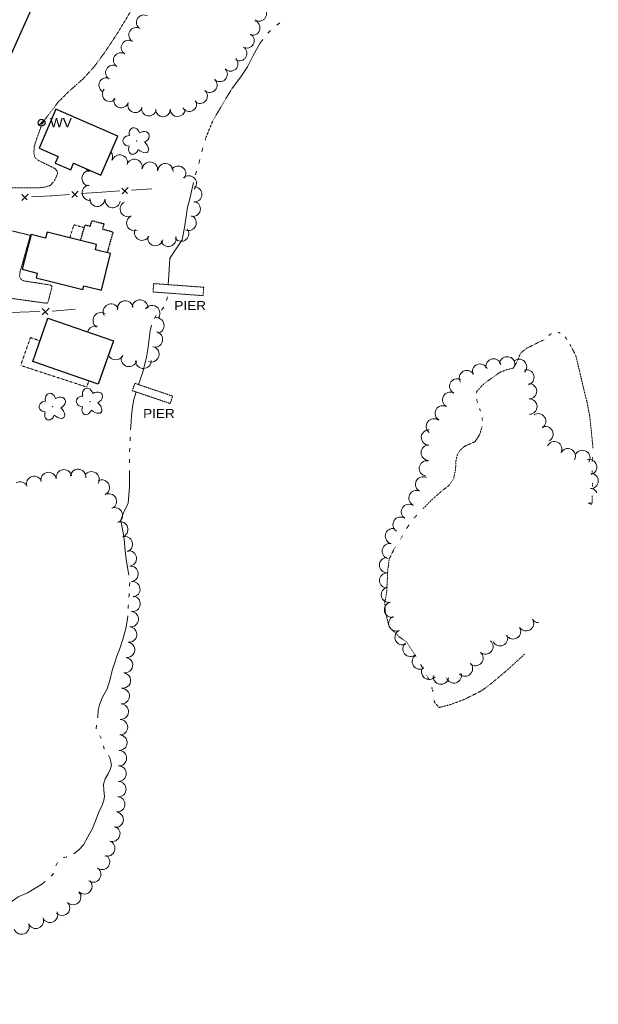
# Model space of a CAD drawing. Extents: x 386588 to 390135, y 96998 to 113606.
# Tile 52 of 92: x 388426 to 388731, y 102176 to 102694. Entities that reach past the tile are written whole.
import ezdxf
from ezdxf.enums import TextEntityAlignment as Align

# ---------------------------------------------------------------- set-up
doc = ezdxf.new("R2010")
doc.units = 0
doc.header["$MEASUREMENT"] = 0
for name, pattern in [('Wisdot3', [0.1875, 0.125, -0.0625]), ('Wisdot5', [0.1, 0.05, -0.05]), ('Wisdot6', [0.375, 0.125, -0.0625, 0.03125, -0.0625, 0.03125, -0.0625])]:
    doc.linetypes.add(name, pattern=pattern)
for name, color, linetype, lineweight in [('E_BLD', 241, 'Continuous', 25), ('E_DWY', 2, 'Wisdot3', 15), ('E_LAND_Vegetation', 3, 'Continuous', 15), ('E_MISCPROP_HvyDash', 241, 'Wisdot3', 25), ('E_MISCPROP_Railing', 30, 'Continuous', 15), ('E_PATH_Sidewalk', 2, 'Wisdot5', 15), ('E_RDWY', 21, 'Continuous', 25), ('E_STRUCT_Pier', 7, 'Wisdot3', 25), ('E_UTL_W', 5, 'Continuous', 25), ('E_WTR', 4, 'Wisdot6', 15), ('E_WTR_Dock_Pier', 4, 'Wisdot3', 15), ('E_WTR_Elevations', 4, 'Continuous', 15)]:
    doc.layers.add(name, color=color, linetype=linetype, lineweight=lineweight)
doc.styles.add('Style-dot_font5', font='dot_font5.shx')

# ---------------------------------------------------------------- blocks, each defined once
blk = doc.blocks.new('PIER')
at = {"layer": 'E_STRUCT_Pier', "style": 'Style-dot_font5', "width": 1.111111}
blk.add_text('PIER', height=10.8, dxfattribs=at).set_placement((-16.8, -5.4))
blk = doc.blocks.new('DTRE')
at = {"layer": 'E_LAND_Vegetation'}
blk.add_circle((-0.18, 0), 0.183, dxfattribs=at)
for centre, major_axis, ratio in [((-1.87, 5.32), (1.36, -4.98), 0.782863), ((4.06, 2.74), (-5.27, -2.93), 0.691916), ((-5.87, 0.15), (4.93, -0.12), 0.832022), ((-2.49, -5.24), (1.8, 4.86), 0.716896), ((3.54, -3.71), (-5.01, 4.58), 0.560249)]:
    blk.add_ellipse(centre, major_axis=major_axis, ratio=ratio, start_param=1.570796, end_param=4.712389, dxfattribs=at)
blk = doc.blocks.new('WV')
at = {"layer": 'E_UTL_W'}
blk.add_line((-2.8, -2.8), (2.8, 2.8), dxfattribs=at)
blk.add_circle((0, 0), 4, dxfattribs=at)
at = {"layer": 'E_UTL_W', "style": 'Style-dot_font5', "width": 1.111111}
blk.add_text('WV', height=10.8, dxfattribs=at).set_placement((10, 0), align=Align.MIDDLE_LEFT)

msp = doc.modelspace()

# ---------------------------------------------------------------- linework, layer by layer
at = {"layer": 'E_BLD', "ltscale": 5}
for p, q in [((388445.04, 102646.66), (388436.17, 102626.22)), ((388477.6, 102632.51), (388445.04, 102646.66)), ((388445.04, 102646.66), (388445.04, 102646.66)), ((388468.69, 102612), (388477.6, 102632.51)), ((388477.6, 102632.51), (388477.6, 102632.51)), ((388436.17, 102626.22), (388446.28, 102621.83)), ((388446.28, 102621.83), (388444.75, 102618.29)), ((388446.28, 102621.83), (388446.28, 102621.83)), ((388444.75, 102618.29), (388444.75, 102618.29)), ((388444.75, 102618.29), (388452.85, 102614.77)), ((388452.85, 102614.77), (388454.35, 102618.23)), ((388454.35, 102618.23), (388454.35, 102618.23)), ((388454.35, 102618.23), (388468.69, 102612)), ((388468.69, 102612), (388468.69, 102612)), ((388431.95, 102580.78), (388427.35, 102562.45)), ((388439.58, 102578.87), (388431.95, 102580.78)), ((388431.95, 102580.78), (388431.95, 102580.78)), ((388440.39, 102582.07), (388439.58, 102578.87)), ((388439.58, 102578.87), (388439.58, 102578.87)), ((388466.51, 102575.51), (388440.39, 102582.07)), ((388440.39, 102582.07), (388440.39, 102582.07)), ((388465.83, 102572.76), (388466.51, 102575.51)), ((388473.83, 102570.75), (388465.83, 102572.76)), ((388465.83, 102572.76), (388465.83, 102572.76)), ((388468.97, 102551.4), (388473.83, 102570.75)), ((388473.83, 102570.75), (388473.83, 102570.75)), ((388427.35, 102562.45), (388435.26, 102560.47)), ((388435.26, 102560.47), (388434.64, 102558.01)), ((388434.64, 102558.01), (388459.25, 102551.83)), ((388435.26, 102560.47), (388435.26, 102560.47)), ((388459.25, 102551.83), (388459.73, 102553.73)), ((388459.73, 102553.73), (388459.73, 102553.73)), ((388459.73, 102553.73), (388468.97, 102551.4)), ((388432.91, 102513.9), (388440.87, 102536.78)), ((388440.87, 102536.78), (388475.29, 102524.8)), ((388440.87, 102536.78), (388440.87, 102536.78)), ((388475.29, 102524.8), (388467.32, 102501.92)), ((388475.29, 102524.8), (388475.29, 102524.8)), ((388467.32, 102501.92), (388432.91, 102513.9))]:
    msp.add_line(p, q, dxfattribs=at)
at = {"layer": 'E_DWY', "flags": 128}
for points in [[(388393.03, 102606.07), (388398.97, 102606.16), (388407.16, 102605.64), (388421.48, 102605.24), (388436.77, 102605.41), (388439.77, 102605.79), (388442.02, 102606.54), (388444.08, 102608.79), (388445.34, 102611.27), (388446.03, 102613.42), (388444.96, 102615.14), (388443.22, 102616.16), (388438.05, 102618.65), (388435.12, 102620.15), (388433.94, 102621.43), (388433.45, 102623.99), (388433.7, 102627.26), (388434.98, 102631.25), (388437.71, 102638.83), (388440.43, 102642.86), (388446.53, 102650.77), (388451.89, 102656.09), (388459.18, 102662.5), (388464.91, 102668.72), (388470.33, 102676), (388477.38, 102686.58), (388483.58, 102696.87), (388487.65, 102703.03), (388491.9, 102707.7), (388495.47, 102711.08), (388499.94, 102714.81), (388503.12, 102717.44), (388505.9, 102719.82), (388506.36, 102720.44), (388510.75, 102724.24), (388514.76, 102728.45), (388515.24, 102729.16)], [(388367.09, 102547.87), (388372.09, 102548.86), (388381.51, 102549.31), (388395.89, 102549.12), (388410.95, 102548.49), (388424.58, 102546.73), (388439.76, 102544.59), (388440.82, 102544.82), (388442.99, 102553.14), (388442.48, 102554.11), (388428.75, 102556.22), (388427.05, 102556.81), (388425.9, 102558.6), (388426.21, 102561.15), (388431.57, 102580.33), (388420.02, 102583.11), (388417.36, 102574.68), (388415.18, 102570.25), (388412.88, 102567.33), (388410.38, 102565.19), (388408.46, 102563.81), (388406.17, 102563.63), (388393.94, 102564.92), (388381.3, 102566.03), (388378.14, 102566.73), (388376.08, 102568.08)]]:
    msp.add_lwpolyline(points, dxfattribs=at)
at = {"layer": 'E_LAND_Vegetation'}
for centre, radius, start, end in [((388552.04, 102696.92), 3.88, 236.4607, 56.4607), ((388491.32, 102692.45), 3.88, 59.0635, 239.0635), ((388548.61, 102689.5), 3.88, 252.1355, 72.1355), ((388487.33, 102685.8), 3.88, 59.0635, 239.0635), ((388483.32, 102679.12), 3.88, 57.8483, 237.8483), ((388545.6, 102682.78), 3.88, 239.8864, 59.8864), ((388541.71, 102676.07), 3.88, 239.8864, 59.8864), ((388479.19, 102672.55), 3.88, 57.8483, 237.8483), ((388536.98, 102670.61), 3.88, 224.8403, 44.8403), ((388475.07, 102665.98), 3.88, 58.0067, 238.0067), ((388531.47, 102665.14), 3.88, 224.8403, 44.8403), ((388471.58, 102659.35), 3.88, 65.707, 245.707), ((388526.05, 102659.43), 3.88, 228.5972, 48.5972), ((388473.38, 102654.67), 3.88, 139.4374, 319.4374), ((388520.92, 102653.62), 3.88, 228.5972, 48.5972), ((388479.4, 102651.33), 3.88, 162.4319, 342.4319), ((388515.24, 102649.39), 3.88, 209.9677, 29.9677), ((388486.8, 102648.8), 3.88, 160.2569, 340.2569), ((388493.99, 102647.02), 3.88, 170.4027, 350.4027), ((388501.39, 102646.63), 3.88, 180.5141, 0.5141), ((388509.15, 102646.7), 3.88, 180.5141, 0.5141), ((388470.87, 102621.65), 4.02, 332.7147, 39.1475), ((388478.68, 102618.67), 4.02, 343.467, 163.467), ((388486.39, 102616.38), 4.02, 343.467, 163.467), ((388464.21, 102617.49), 4.02, 210.5298, 244.5142), ((388494.56, 102614.94), 4.02, 351.6662, 171.6662), ((388502.7, 102614.18), 4.02, 355.854, 175.854), ((388509.43, 102612.79), 4.02, 324.9662, 144.9662), ((388462.8, 102610.33), 4.02, 87.0552, 267.0552), ((388515.03, 102607.64), 4.02, 312.806, 132.806), ((388462.84, 102602.72), 4.02, 99.2114, 279.2114), ((388517.9, 102601.87), 4.02, 267.7328, 87.7328), ((388466.84, 102599.51), 4.02, 176.1676, 356.1676), ((388474.96, 102598.84), 4.02, 172.9232, 352.9232), ((388482.9, 102594.15), 4.02, 115.568, 295.568), ((388517.1, 102594.25), 4.02, 256.9913, 76.9913), ((388486.3, 102586.78), 4.02, 113.3671, 293.3671), ((388514.94, 102586.88), 4.02, 246.6797, 66.6797), ((388510.98, 102581.19), 4.02, 219.4321, 39.4321), ((388490.45, 102581.69), 4.02, 153.7877, 333.7877), ((388497.44, 102578.86), 4.02, 167.5868, 347.5868), ((388504.29, 102578.51), 4.02, 196.8871, 16.8871), ((388474.08, 102540.09), 4.15, 27.0612, 207.0612), ((388481.57, 102541.78), 4.15, 10.2631, 190.2631), ((388489.31, 102542.21), 4.15, 356.0483, 176.0483), ((388495.65, 102539.23), 4.15, 325.2331, 145.2331), ((388468.74, 102535.5), 4.15, 56.4885, 236.4885), ((388497.85, 102532.83), 4.15, 280.783, 100.783), ((388465.84, 102528.48), 4.15, 74.4525, 165.9291), ((388497.09, 102525.58), 4.15, 255.9964, 75.9964), ((388495.23, 102517.73), 4.15, 249.6595, 69.6595), ((388476.56, 102518.94), 4.15, 201.7253, 331.9684), ((388483.56, 102515.34), 4.15, 164.3388, 344.3388), ((388682.65, 102512.44), 4.02, 353.3721, 173.3568), ((388491.13, 102514.38), 4.15, 181.2021, 1.2021), ((388668.32, 102508.61), 4.02, 23.0635, 203.0482), ((388675.4, 102511.33), 4.02, 11.1827, 191.1674), ((388688.87, 102511.12), 4.02, 314.1313, 134.116), ((388661.43, 102505.21), 4.02, 32.0345, 212.0192), ((388692.73, 102505.58), 4.02, 284.9333, 104.9179), ((388656.32, 102500.86), 4.02, 62.5005, 242.4852), ((388694.13, 102498.22), 4.02, 271.3847, 91.3694), ((388652.61, 102493.73), 4.02, 62.5005, 242.4852), ((388648.7, 102486.64), 4.02, 60.879, 240.8636), ((388694.32, 102490.18), 4.02, 271.3847, 91.3694), ((388698.96, 102482.43), 4.02, 303.2303, 123.215), ((388644, 102479.76), 4.02, 52.6719, 232.6566), ((388641.44, 102473.94), 4.02, 88.759, 268.7437), ((388702.76, 102475.7), 4.02, 295.2183, 115.203), ((388641.27, 102465.9), 4.02, 88.759, 268.7437), ((388707.41, 102467.73), 4.02, 332.7347, 152.7194), ((388714.56, 102464.04), 4.02, 332.7347, 152.7194), ((388722.19, 102463.17), 4.02, 326.8065, 146.7911), ((388640.32, 102457.64), 4.02, 80.7953, 260.78), ((388725.76, 102458.32), 4.02, 285.2527, 105.2374), ((388441.19, 102451.5), 4.07, 9.4808, 189.4808), ((388449.27, 102452.95), 4.07, 11.4442, 191.4442), ((388456.73, 102453.12), 4.07, 353.5709, 173.5709), ((388463.8, 102451.89), 4.07, 327.2308, 147.2308), ((388726.56, 102451.07), 4.02, 267.5616, 87.5463), ((388426.28, 102446.53), 4.07, 24.9184, 121.9258), ((388433.59, 102449.45), 4.07, 17.2755, 197.2755), ((388469.22, 102447.54), 4.07, 296.9166, 116.9166), ((388638.38, 102449.26), 4.02, 64.1385, 244.1232), ((388472.91, 102440.27), 4.07, 296.9166, 116.9166), ((388634.87, 102442.03), 4.02, 64.1385, 244.1232), ((388725.95, 102443.34), 4.02, 19.7806, 79.931), ((388630.87, 102434.76), 4.02, 56.8092, 236.7939), ((388725.95, 102443.34), 4.02, 259.9463, 292.0276), ((388724.55, 102435.42), 4.02, 52.2605, 79.931), ((388476.08, 102432.91), 4.07, 293.034, 113.034), ((388478.93, 102425.49), 4.07, 287.242, 107.242), ((388626.47, 102428.03), 4.02, 56.8092, 236.7939), ((388622.44, 102422), 4.02, 78.2955, 258.2801), ((388481.35, 102417.71), 4.07, 287.242, 107.242), ((388620.81, 102414.12), 4.02, 78.2955, 258.2801), ((388483.44, 102410.23), 4.07, 276.4651, 96.4651), ((388619.36, 102406.67), 4.02, 90.2759, 270.2605), ((388484.36, 102402.13), 4.07, 276.4651, 96.4651), ((388619.4, 102398.63), 4.02, 90.2759, 270.2605), ((388485.27, 102394.04), 4.07, 276.4651, 96.4651), ((388620.35, 102391.1), 4.02, 101.7115, 281.6961), ((388485.39, 102386.37), 4.07, 263.5304, 83.5304), ((388621.98, 102383.23), 4.02, 101.7115, 281.6961), ((388484.47, 102378.28), 4.07, 263.5304, 83.5304), ((388624.2, 102376.04), 4.02, 114.5636, 294.5483), ((388692.55, 102376.1), 4.02, 212.0331, 32.0178), ((388699.24, 102380.47), 4.02, 213.4499, 269.0439), ((388483.55, 102370.18), 4.07, 263.5304, 83.5304), ((388627.55, 102368.73), 4.02, 114.5636, 294.5483), ((388685.73, 102371.84), 4.02, 212.0331, 32.0178), ((388482.52, 102362.14), 4.07, 262.3452, 82.3452), ((388671.19, 102363.87), 4.02, 229.3874, 49.3721), ((388678.86, 102368.24), 4.02, 204.7636, 24.7483), ((388631.67, 102362.61), 4.02, 130.6069, 310.5915), ((388665.95, 102357.76), 4.02, 229.3874, 49.3721), ((388481.43, 102354.07), 4.07, 262.3452, 82.3452), ((388636.63, 102355.92), 4.02, 122.0331, 302.0178), ((388641.55, 102350.56), 4.02, 140.4676, 320.4523), ((388660.39, 102352.21), 4.02, 224.5649, 44.5496), ((388480.34, 102345.99), 4.07, 262.3452, 82.3452), ((388647.73, 102348.04), 4.02, 170.5386, 350.5233), ((388654.49, 102348.65), 4.02, 198.6033, 18.588), ((388479.71, 102337.74), 4.07, 266.4941, 86.4941), ((388479.21, 102329.61), 4.07, 266.4941, 86.4941), ((388478.79, 102321.42), 4.07, 267.9295, 87.9295), ((388478.5, 102313.28), 4.07, 267.9295, 87.9295), ((388478.2, 102305.14), 4.07, 267.9295, 87.9295), ((388478.04, 102296.96), 4.07, 269.1055, 89.1055), ((388477.92, 102288.81), 4.07, 269.1055, 89.1055), ((388477.31, 102280.85), 4.07, 264.5574, 84.5574), ((388476.53, 102272.73), 4.07, 264.5574, 84.5574), ((388474.74, 102265.3), 4.07, 251.0702, 71.0702), ((388472.1, 102257.6), 4.07, 251.0702, 71.0702), ((388469.36, 102250.55), 4.07, 234.6848, 54.6848), ((388464.65, 102243.9), 4.07, 234.6848, 54.6848), ((388460.01, 102237.66), 4.07, 224.0416, 44.0416), ((388454.15, 102231.99), 4.07, 224.0416, 44.0416), ((388448.3, 102226.33), 4.07, 224.0416, 44.0416), ((388434.45, 102219.49), 4.07, 203.0005, 23.0005), ((388441.95, 102222.67), 4.07, 203.0005, 23.0005), ((388426.94, 102216.46), 4.07, 201.4463, 21.4463)]:
    msp.add_arc(centre, radius, start, end, dxfattribs=at)
at = {"layer": 'E_MISCPROP_HvyDash', "flags": 128}
msp.add_lwpolyline([(388458.03, 102577.63), (388460.39, 102585.84), (388463.18, 102585.06), (388464.02, 102588.07), (388470.34, 102586.44), (388469.57, 102583.6), (388475.09, 102582.17), (388472.09, 102571.19)], dxfattribs=at)
at = {"layer": 'E_MISCPROP_Railing', "ltscale": 5}
for p, q in [((388479.82, 102605.18), (388482.67, 102602.36)), ((388479.87, 102602.1), (388483.17, 102605.41)), ((388427.08, 102598.74), (388430.45, 102601.98)), ((388427.09, 102601.82), (388429.88, 102598.94)), ((388453.45, 102603.35), (388456.3, 102600.53)), ((388453.5, 102600.27), (388456.8, 102603.58)), ((388437.75, 102538.42), (388441.53, 102541.91)), ((388437.83, 102541.81), (388440.84, 102538.58))]:
    msp.add_line(p, q, dxfattribs=at)
at = {"layer": 'E_MISCPROP_Railing', "flags": 128}
for points in [[(388484.89, 102604.11), (388495.6, 102604.85)], [(388432.13, 102600.64), (388442.34, 102601.15), (388442.86, 102601.19)], [(388442.86, 102601.19), (388452.28, 102601.84)], [(388458.51, 102602.27), (388469.23, 102603.02)], [(388469.23, 102603.02), (388478.66, 102603.67)], [(388414.27, 102539.58), (388426.09, 102539.91)], [(388426.09, 102539.91), (388436.48, 102540.2)], [(388443.35, 102540.4), (388443.45, 102540.4), (388455.12, 102541.52)]]:
    msp.add_lwpolyline(points, dxfattribs=at)
at = {"layer": 'E_PATH_Sidewalk', "flags": 128}
for points in [[(388459.96, 102584.33), (388454.51, 102585.88), (388452.39, 102579.05)], [(388436.68, 102524.75), (388431.69, 102526.59), (388426.49, 102511.83), (388461.29, 102500.46), (388462.34, 102503.65)]]:
    msp.add_lwpolyline(points, dxfattribs=at)
at = {"layer": 'E_RDWY', "flags": 128}
msp.add_lwpolyline([(388526.18, 102912.56), (388515.61, 102886.56), (388497.35, 102845.04), (388478.09, 102801.67), (388462.91, 102767.46), (388445.4, 102729.06), (388423.34, 102679.66), (388401.73, 102631.66), (388379.48, 102581.86), (388358.53, 102534.81), (388335.47, 102483.88), (388311.97, 102431.28), (388287.3, 102376.39), (388268.9, 102334.94), (388241.4, 102273.76), (388219.05, 102223.73), (388199.7, 102180.74), (388197.84, 102175.55)], dxfattribs=at)
at = {"layer": 'E_WTR', "flags": 128}
for points in [[(388523.67, 102630.42), (388524.25, 102632.36), (388527.64, 102640.63), (388533.58, 102650.62), (388537.66, 102657.5), (388537.68, 102657.52)], [(388705.85, 102528.56), (388704.75, 102527.77), (388704.55, 102527.56)], [(388710.47, 102528.83), (388709.75, 102529.26), (388708.95, 102529.23)], [(388714.01, 102525.57), (388713.09, 102526.93)], [(388702.16, 102525.35), (388699.6, 102524.24), (388695.91, 102522.37), (388692.93, 102520.91), (388689.63, 102518.31), (388687.86, 102513.93), (388685.83, 102510.45), (388685.21, 102510.29)], [(388722.74, 102500.15), (388721.01, 102507.57), (388718.77, 102516.97), (388715.74, 102522.78)], [(388685.21, 102510.29), (388682.13, 102509.5), (388679.03, 102508.36), (388674.61, 102505.24), (388670.19, 102502.04), (388666.68, 102498.24), (388666.21, 102497.02)], [(388727.69, 102468.05), (388727.73, 102469.09), (388726.49, 102481.2), (388726, 102485.45), (388724.51, 102493.06), (388722.74, 102500.15)], [(388666.52, 102493.89), (388666.98, 102492.31)], [(388668.03, 102489.2), (388668.59, 102487.65)], [(388669.41, 102484.49), (388669.54, 102482.85)], [(388669.44, 102479.62), (388668.1, 102475.45), (388665.68, 102471.67), (388663.17, 102470.59), (388660.26, 102469.3), (388657.92, 102467.3), (388656.45, 102465.06), (388655.65, 102461.86)], [(388655.65, 102461.86), (388655.44, 102457.03), (388654.45, 102452.39), (388652.1, 102448.79), (388648.18, 102445.72), (388643.27, 102441.45), (388638.21, 102436.35)], [(388727.4, 102461.32), (388727.5, 102463.57)], [(388727.41, 102454.59), (388727.34, 102456.84)], [(388727.59, 102447.86), (388727.53, 102450.1)], [(388727.24, 102439.13), (388727.42, 102443.37)], [(388635.12, 102433.09), (388633.59, 102431.45)], [(388630.91, 102427.87), (388629.66, 102426)], [(388627.48, 102422.07), (388626.4, 102420.1)], [(388623.9, 102416.38), (388623.1, 102415.24), (388620.49, 102409.85), (388619.77, 102404.21), (388619.11, 102391.67), (388618.19, 102387.2), (388618.34, 102384.84)], [(388618.34, 102384.84), (388618.55, 102381.67), (388620.54, 102374.1), (388625.65, 102369.11), (388629.72, 102366.21), (388633.6, 102360.09), (388634.72, 102358.25)], [(388671.9, 102342.67), (388674.22, 102344.41), (388682.49, 102351.36), (388691.18, 102359.27), (388691.72, 102359.83)], [(388637.04, 102354.4), (388638.19, 102352.48)], [(388640.35, 102348.54), (388641.32, 102346.52)], [(388642.87, 102342.32), (388643.53, 102340.18)], [(388644.12, 102335.75), (388644.2, 102334.71), (388646.76, 102331.75), (388652.52, 102333.23), (388660.09, 102336.06), (388669.19, 102340.64), (388671.9, 102342.67)], [(388468.89, 102315.38), (388468.62, 102316.13), (388467.96, 102317.06)], [(388448.85, 102252.74), (388449.04, 102252.82), (388450.85, 102253.15)]]:
    msp.add_lwpolyline(points, dxfattribs=at)
at = {"layer": 'E_WTR_Dock_Pier', "flags": 128}
for points in [[(388496.52, 102554.92), (388522.86, 102553), (388522.54, 102548.57), (388496.2, 102550.5)], [(388486.59, 102502.41), (388506.53, 102495.66), (388505.22, 102491.79), (388485.29, 102498.54)]]:
    msp.add_lwpolyline(points, close=True, dxfattribs=at)
at = {"layer": 'E_WTR_Elevations', "flags": 128}
for points in [[(388556.54, 102686.68), (388558.06, 102688.15)], [(388561.29, 102690.87), (388562.9, 102692.23)], [(388537.68, 102657.52), (388542.84, 102664.25), (388545.86, 102669.03), (388548.87, 102674.97), (388552.49, 102681.24), (388553.93, 102683.39)], [(388521.93, 102624.33), (388522.47, 102626.37)], [(388520.3, 102618.21), (388520.85, 102620.25)], [(388518.54, 102612.12), (388519.14, 102614.15)], [(388511.5, 102578.03), (388512.94, 102585.51), (388514.37, 102595.07), (388515.37, 102598.9), (388517.44, 102608.05)], [(388504.18, 102554.36), (388504.44, 102559.37), (388504.97, 102568.29), (388511.5, 102578.03)], [(388503.29, 102546.09), (388503.65, 102547.26), (388503.72, 102547.98)], [(388500.62, 102541.01), (388501.79, 102542.56)], [(388497.03, 102536.54), (388497.77, 102538.29), (388497.81, 102538.32)], [(388489.81, 102505.48), (388490.62, 102507.71), (388491.9, 102512.57), (388492.77, 102516.25), (388493.46, 102520.42), (388494.19, 102525.88), (388494.59, 102530.03), (388495.4, 102533.04)], [(388488.52, 102501.75), (388489.2, 102503.77), (388489.81, 102505.48)], [(388484.37, 102477.98), (388484.43, 102479.66), (388484.85, 102485.32), (388485.42, 102490.06), (388486.14, 102493.87), (388487.28, 102497.87)], [(388484.14, 102472.15), (388484.23, 102473.87), (388484.24, 102474.09)], [(388483.87, 102466.33), (388483.91, 102467.79), (388483.93, 102468.27)], [(388483.72, 102460.5), (388483.72, 102460.91), (388483.76, 102462.44)], [(388479.45, 102429.3), (388479.23, 102430.4), (388480.66, 102434.26), (388483.16, 102439.29), (388483.72, 102447.85), (388483.72, 102454.35), (388483.72, 102456.61)], [(388483.42, 102401.4), (388483.12, 102403.5), (388482.22, 102408.62), (388481.58, 102414.13), (388481.15, 102418.72), (388480.76, 102421.86), (388480.18, 102425.64), (388479.45, 102429.3)], [(388483.79, 102395.61), (388483.9, 102397.55)], [(388483.48, 102389.78), (388483.54, 102390.75), (388483.59, 102391.73)], [(388483.12, 102383.96), (388483.18, 102385.1), (388483.23, 102385.9)], [(388475.26, 102353.04), (388475.85, 102354.94), (388477.08, 102358.72), (388478.45, 102362.36), (388480.52, 102368.22), (388481.85, 102373.45), (388482.83, 102378.43), (388482.92, 102380.08)], [(388466.96, 102326.33), (388467.07, 102326.84), (388467.37, 102330.39), (388468.09, 102333.12), (388469.58, 102337.21), (388472.05, 102341.58), (388473.61, 102346.68), (388474.47, 102350.5), (388475.26, 102353.04)], [(388466.33, 102320.55), (388466.32, 102320.57), (388466.37, 102322.5)], [(388470.5, 102309.8), (388470.4, 102309.92), (388470.03, 102311.67)], [(388469.24, 102279.89), (388470.33, 102282.92), (388470.68, 102284.97), (388470.28, 102288.26), (388470.1, 102291.42), (388470.9, 102294.15), (388472.49, 102296.87), (388473.68, 102299.2), (388474.32, 102301.27), (388474.03, 102303.13), (388473.43, 102305.32), (388472.75, 102306.64)], [(388454.57, 102254.7), (388456.97, 102256.6), (388459.52, 102259.52), (388461.91, 102263.78), (388464.39, 102268.13), (388465.95, 102272.06), (388467.85, 102277.14), (388469.24, 102279.89)], [(388444.96, 102248.35), (388445.34, 102249.11), (388445.89, 102250.16)], [(388442.54, 102242.92), (388443.61, 102244.09), (388443.67, 102244.54)], [(388417.71, 102222.01), (388418.09, 102224.26), (388419.79, 102227.43), (388422.07, 102229.86), (388425.27, 102232.18), (388430.04, 102234.24), (388437.16, 102238.48), (388439.49, 102240.24)]]:
    msp.add_lwpolyline(points, dxfattribs=at)

# ---------------------------------------------------------------- block references
at = {"layer": 'E_LAND_Vegetation', "xscale": 0.6769248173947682, "yscale": 0.6769248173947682, "zscale": 0.6769248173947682}
for p in [(388487.65, 102629.93), (388443.52, 102490.11), (388463.08, 102492.78)]:
    msp.add_blockref('DTRE', p, dxfattribs=at)
at = {"layer": 'E_STRUCT_Pier', "xscale": 0.4444444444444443, "yscale": 0.4444444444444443, "zscale": 0.4444444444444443}
for p in [(388514.87, 102543.37), (388498.42, 102486.54)]:
    msp.add_blockref('PIER', p, dxfattribs=at)
at = {"layer": 'E_UTL_W', "xscale": 0.4444444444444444, "yscale": 0.4444444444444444, "zscale": 0.4444444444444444}
msp.add_blockref('WV', (388437.53, 102639.61), dxfattribs=at)

doc.saveas('drawing.dxf')
